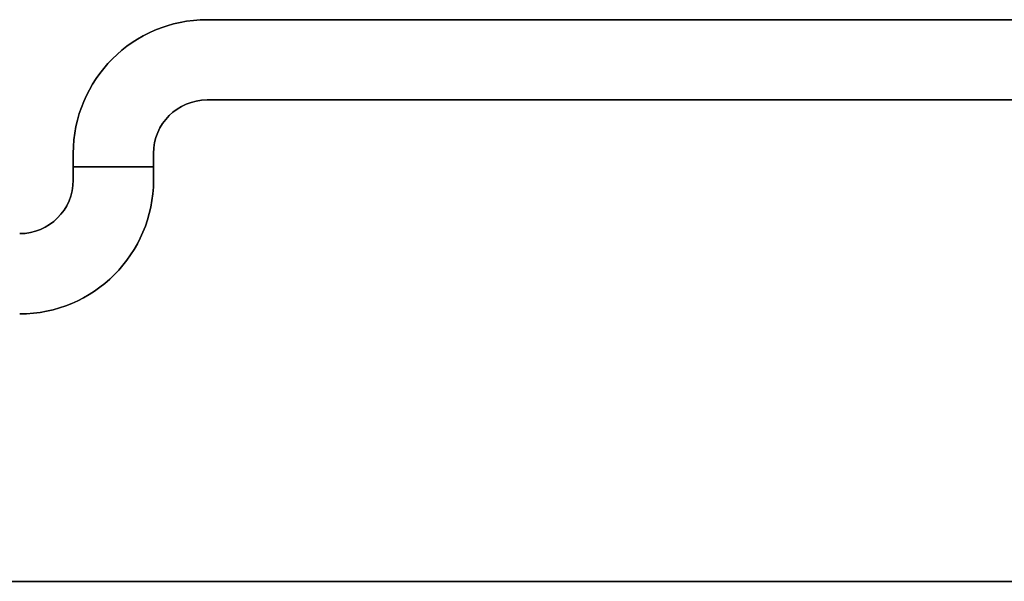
# Model space of a CAD drawing. Header units: millimetres. Extents: x -368 to 368, y -356 to 344.
# Tile 195 of 256: x -46 to -28, y -356 to -345. Entities that reach past the tile are written whole.
import ezdxf

# ---------------------------------------------------------------- set-up
doc = ezdxf.new("R2010")
doc.units = ezdxf.units.MM
doc.layers.add('Livello 01', color=7, linetype='Continuous')

# ---------------------------------------------------------------- blocks, each defined once
blk = doc.blocks.new('MCP144A13_04')
at = {"layer": 'Livello 01', "color": 253, "true_color": 0x999999}
blk.add_line((-361.16, -2.5), (361.16, -2.5), dxfattribs=at)
for points in [[(352.5, 2.5), (-352.5, 2.5)], [(362.5, -7.5), (-362.5, -7.5)]]:
    blk.add_open_spline(points, degree=1, dxfattribs=at)
blk = doc.blocks.new('MCP144A14_04')
at = {"layer": 'Livello 01', "color": 253, "true_color": 0x999999}
blk.add_line((-361.16, 2.5), (361.16, 2.5), dxfattribs=at)
for points in [[(-362.5, 7.5), (362.5, 7.5)], [(-352.5, -2.5), (352.5, -2.5)]]:
    blk.add_open_spline(points, degree=1, dxfattribs=at)
blk = doc.blocks.new('MCA144A01_04')
at = {"layer": 'Livello 01', "extrusion": (5.55112e-17, 2.77556e-17, -1), "rotation": 360}
blk.add_blockref('MCP144A13_04', (0, 282.5, -60), dxfattribs=at)
at = {"layer": 'Livello 01', "extrusion": (-4.23395e-18, -2.12635e-17, -1), "rotation": 360}
blk.add_blockref('MCP144A14_04', (0, -282.5, -60), dxfattribs=at)

msp = doc.modelspace()

# ---------------------------------------------------------------- linework, layer by layer
at = {"layer": 'Livello 01'}
for p, q in [((-43, -345.47, -283.73), (43, -345.47, -283.73)), ((-43, -346.97, -283.73), (43, -346.97, -283.73)), ((-45.5, -348.47, -283.73), (-45.5, -347.97, -283.73)), ((-44, -348.47, -283.73), (-44, -347.97, -283.73)), ((-45.5, -348.22, -553.23), (-45.5, -348.22, -14.23)), ((-44, -348.22, -14.23), (-45.5, -348.22, -14.23)), ((-45.5, -348.22, -553.23), (-44, -348.22, -553.23)), ((-44, -348.22, -553.23), (-44, -348.22, -14.23))]:
    msp.add_line(p, q, dxfattribs=at)
for centre, radius, start, end in [((-43, -347.97, -553.23), 2.5, 90, 180), ((-43, -347.97, -283.73), 2.5, 90, 180), ((-43, -347.97, -553.23), 1, 90, 180), ((-43, -347.97, -283.73), 1, 90, 180), ((-46.5, -348.47, -553.23), 2.5, 270, 0), ((-46.5, -348.47, -14.23), 1, 270, 0), ((-46.5, -348.47, -283.73), 2.5, 270, 0)]:
    msp.add_arc(centre, radius, start, end, dxfattribs=at)
at = {"layer": 'Livello 01', "extrusion": (0, 0, -1)}
for centre, radius, start, end in [((43, -347.97, 14.23), 2.5, 0, 90), ((43, -347.97, 14.23), 1, 0, 90), ((46.5, -348.47, 14.23), 2.5, 180, 270), ((46.5, -348.47, 553.23), 1, 180, 270), ((46.5, -348.47, 283.73), 1, 180, 270)]:
    msp.add_arc(centre, radius, start, end, dxfattribs=at)
at = {"layer": 'Livello 01'}
for points in [[(-43, -345.47, -553.23), (43, -345.47, -553.23)], [(-43, -345.47, -14.23), (-43, -345.47, -553.23)], [(43, -345.47, -14.23), (-43, -345.47, -14.23)], [(-43, -346.97, -14.23), (-43, -346.97, -553.23)], [(-43, -346.97, -553.23), (43, -346.97, -553.23)], [(43, -346.97, -14.23), (-43, -346.97, -14.23)], [(-45.5, -347.97, -553.23), (-45.5, -347.97, -14.23)], [(-45.5, -348.47, -553.23), (-45.5, -347.97, -553.23)], [(-45.5, -347.97, -14.23), (-45.5, -348.47, -14.23)], [(-44, -347.97, -14.23), (-44, -348.47, -14.23)], [(-44, -348.47, -553.23), (-44, -347.97, -553.23)], [(-44, -347.97, -553.23), (-44, -347.97, -14.23)], [(-45.5, -348.47, -14.23), (-45.5, -348.47, -553.23)], [(-44, -348.47, -14.23), (-44, -348.47, -553.23)]]:
    msp.add_open_spline(points, degree=1, dxfattribs=at)

# ---------------------------------------------------------------- block references
at = {"layer": 'Livello 01', "extrusion": (0, -1, -5.55112e-16)}
msp.add_blockref('MCA144A01_04', (0, -284.03, 295.97), dxfattribs=at)

doc.saveas('drawing.dxf')
